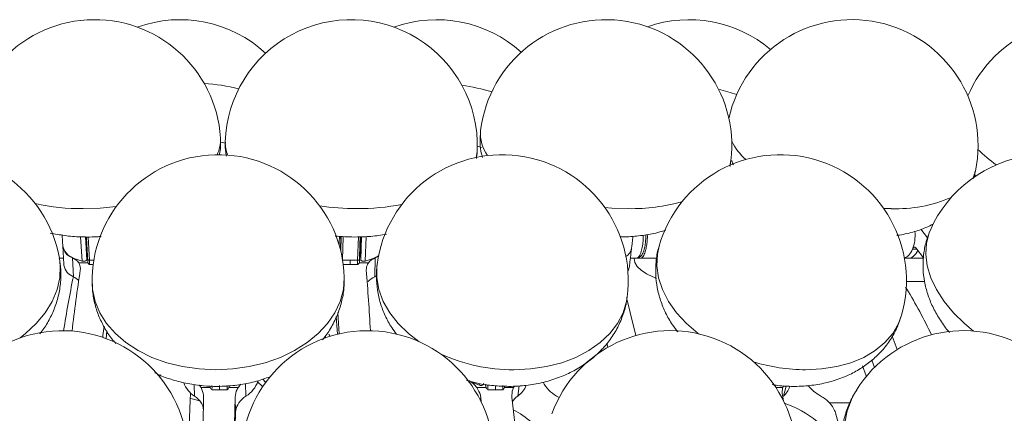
# Model space of a CAD drawing. Header units: millimetres. Extents: x 95 to 591, y 51 to 1119.
# Tile 10 of 12: x 399 to 477, y 910 to 942. Entities that reach past the tile are written whole.
import ezdxf

# ---------------------------------------------------------------- set-up
doc = ezdxf.new("R2010")
doc.units = ezdxf.units.MM

msp = doc.modelspace()

# ---------------------------------------------------------------- linework, layer by layer
at = {"color": 7, "linetype": 'Continuous', "lineweight": 15}
for p, q in [((435.501, 931.622), (435.82, 931.524)), ((455.55, 930.117), (455.619, 930.47)), ((467.731, 926.672), (468.319, 926.662)), ((471.214, 924.348), (470.67, 925.034)), ((404.147, 922.499), (404.031, 924.424)), ((404.409, 924.414), (404.518, 922.613)), ((404.575, 922.93), (404.492, 924.316)), ((404.492, 924.316), (404.497, 924.316)), ((404.624, 924.412), (404.734, 922.573)), ((424.558, 924.316), (424.678, 924.316)), ((424.561, 924.421), (424.682, 924.421)), ((424.683, 924.448), (424.64, 923.404)), ((424.671, 923.277), (424.706, 924.447)), ((424.865, 924.437), (424.809, 922.598)), ((425.752, 924.412), (426.788, 924.447)), ((426.007, 922.573), (426.063, 924.415)), ((426.201, 924.316), (426.266, 924.316)), ((426.224, 922.93), (426.266, 924.316)), ((426.253, 922.613), (426.308, 924.422)), ((426.674, 924.44), (426.615, 922.499)), ((446.87, 924.413), (447.155, 924.42)), ((470.352, 923.446), (470.017, 923.446)), ((402.679, 922.726), (402.337, 922.726)), ((403.474, 921.255), (403.382, 922.77)), ((403.883, 922.368), (404.608, 922.368)), ((404.518, 922.613), (404.575, 922.93)), ((404.575, 922.93), (404.581, 922.93)), ((404.734, 922.573), (405.08, 922.573)), ((424.813, 922.573), (425.408, 922.573)), ((425.408, 922.573), (426.007, 922.573)), ((426.869, 922.368), (426.14, 922.368)), ((426.159, 922.93), (426.224, 922.93)), ((426.253, 922.613), (426.224, 922.93)), ((427.408, 922.77), (427.362, 921.255)), ((427.408, 922.77), (427.667, 922.916)), ((448.106, 922.726), (447.639, 922.726)), ((448.419, 922.726), (448.106, 922.726)), ((449.728, 922.726), (448.419, 922.726)), ((469.373, 922.726), (469.681, 922.726)), ((470.882, 922.726), (469.681, 922.726)), ((405.031, 922.239), (404.726, 922.239)), ((425.412, 922.239), (424.863, 922.239)), ((426.011, 922.239), (425.412, 922.239)), ((427.362, 921.255), (427.536, 921.348)), ((469.533, 920.875), (470.972, 920.875)), ((424.539, 916.721), (424.436, 918.42)), ((406.05, 916.351), (406.126, 916.964)), ((406.682, 916.168), (406.595, 916.13)), ((423.434, 916.555), (423.439, 916.399)), ((423.454, 916.404), (423.459, 916.587)), ((468.407, 916.55), (468.813, 915.491)), ((445.35, 915.46), (445.326, 915.333)), ((445.35, 915.462), (445.373, 915.363)), ((445.843, 915.651), (445.772, 915.976)), ((410.211, 913.499), (410.207, 913.427)), ((418.71, 912.865), (418.488, 913.158)), ((413.061, 911.792), (413.037, 912.707)), ((413.589, 912.46), (414.319, 912.46)), ((415.054, 912.284), (414.454, 912.284)), ((415.654, 912.284), (415.054, 912.284)), ((416.527, 912.46), (415.797, 912.46)), ((415.811, 912.603), (415.809, 912.511)), ((417.124, 912.781), (417.15, 911.792)), ((435.461, 912.46), (436.184, 912.46)), ((435.676, 912.645), (435.694, 912.778)), ((436.167, 912.511), (436.141, 912.711)), ((436.938, 912.284), (436.343, 912.284)), ((437.533, 912.284), (436.938, 912.284)), ((438.374, 912.46), (437.65, 912.46)), ((438.813, 912.588), (438.709, 911.792)), ((459.737, 912.46), (459.186, 912.46)), ((460.002, 912.586), (459.776, 911.792)), ((416.322, 910.452), (416.29, 911.693)), ((435.767, 911.693), (435.736, 911.454)), ((435.811, 911.3), (435.767, 911.693)), ((459.72, 911.693), (459.792, 911.4)), ((463.446, 911.254), (465.059, 911.254)), ((464.389, 908.724), (463.908, 910.452))]:
    msp.add_line(p, q, dxfattribs=at)
at = {"color": 7, "linetype": 'Continuous', "lineweight": 15, "flags": 128}
for points in [[(415.144, 931.931), (415.25, 931.909), (415.532, 931.848)], [(435.396, 930.727), (435.483, 931.161), (435.497, 931.36)], [(474.833, 929.122), (474.894, 929.259), (475.008, 929.636)], [(404.24, 926.662), (405.573, 926.707), (406.866, 926.835)], [(445.612, 926.752), (446.171, 926.707), (447.491, 926.662)], [(471.405, 924.899), (471.344, 924.75), (471.121, 923.921), (471.067, 923.04), (471.184, 922.121), (471.467, 921.181), (471.914, 920.237), (472.516, 919.306), (473.261, 918.404), (474.138, 917.547), (474.868, 916.946)], [(403.875, 924.431), (404.643, 924.412), (405.578, 924.44)], [(424.301, 924.48), (424.562, 924.458), (425.752, 924.412)], [(402.621, 923.687), (402.621, 923.677), (402.746, 923.307), (403.058, 922.974), (403.535, 922.698), (404.147, 922.499)], [(449.914, 923.677), (449.78, 923.04), (449.744, 922.121), (449.883, 921.181), (450.194, 920.237), (450.672, 919.306), (451.307, 918.404), (452.09, 917.547), (453.005, 916.751), (453.029, 916.732)], [(470.017, 923.446), (470.043, 923.499), (470.073, 923.542), (470.104, 923.574), (470.138, 923.593), (470.173, 923.599), (470.207, 923.593), (470.241, 923.574), (470.273, 923.542)], [(470.273, 923.542), (470.895, 922.758), (470.919, 922.726)], [(399.226, 916.404), (399.667, 916.751), (400.519, 917.547), (401.228, 918.404), (401.781, 919.306), (402.17, 920.237), (402.386, 921.181), (402.425, 922.121), (402.353, 922.738)], [(404.518, 922.613), (404.505, 922.582), (404.477, 922.553), (404.436, 922.528), (404.385, 922.508), (404.327, 922.495), (404.266, 922.488), (404.204, 922.49), (404.147, 922.499)], [(404.598, 922.639), (404.599, 922.633), (404.605, 922.619), (404.616, 922.606), (404.633, 922.595), (404.654, 922.586), (404.678, 922.579), (404.706, 922.574), (404.734, 922.573)], [(426.007, 922.573), (426.036, 922.574), (426.064, 922.579), (426.089, 922.586), (426.111, 922.595), (426.129, 922.606), (426.141, 922.619), (426.148, 922.633), (426.15, 922.643)], [(426.615, 922.499), (426.557, 922.49), (426.495, 922.488), (426.434, 922.495), (426.377, 922.508), (426.327, 922.528), (426.289, 922.553), (426.264, 922.582), (426.253, 922.613)], [(426.615, 922.499), (427.248, 922.698), (427.667, 922.916)], [(449.422, 921.255), (448.91, 921.496), (448.489, 921.775), (448.177, 922.081), (447.988, 922.399), (447.931, 922.714), (447.932, 922.726)], [(427.555, 922.239), (427.541, 922.121), (427.531, 921.181), (427.699, 920.237), (428.041, 919.306), (428.551, 918.404), (429.22, 917.547), (430.037, 916.751), (430.865, 916.112)], [(447.443, 921.688), (447.489, 921.775), (447.551, 921.995)], [(414.762, 913.874), (416.096, 913.937), (417.409, 914.125), (418.679, 914.435), (419.882, 914.861), (420.997, 915.396), (422.004, 916.029), (422.885, 916.751), (423.624, 917.547), (424.209, 918.404), (424.628, 919.306), (424.875, 920.237), (424.944, 921.181), (424.943, 921.207)], [(404.95, 920.683), (404.982, 920.237), (405.18, 919.306), (405.552, 918.404), (406.091, 917.547), (406.789, 916.751), (407.632, 916.029), (408.606, 915.396), (409.693, 914.861), (410.874, 914.435), (412.127, 914.125), (413.431, 913.937), (414.762, 913.874)], [(438.394, 913.874), (439.707, 913.937), (440.98, 914.125), (442.191, 914.435), (443.318, 914.861), (444.34, 915.396), (445.239, 916.029), (446, 916.751), (446.609, 917.547), (447.055, 918.404), (447.329, 919.306), (447.387, 919.651)], [(447.359, 919.497), (447.636, 918.429), (448.077, 916.594)], [(424.309, 918.114), (424.379, 917.04), (424.401, 916.688)], [(461.541, 913.874), (462.801, 913.937), (464.003, 914.125), (465.125, 914.435), (466.147, 914.861), (467.051, 915.396), (467.821, 916.029), (468.444, 916.751), (468.907, 917.547), (469.153, 918.213)], [(405.889, 917.332), (405.801, 916.583), (405.785, 916.445)], [(466.997, 914.056), (466.792, 914.635), (466.786, 914.653)], [(466.063, 914.181), (466.349, 913.398), (466.362, 913.36)], [(410.328, 913.282), (410.334, 913.398), (410.339, 913.494)], [(418.073, 912.918), (418.421, 912.57), (418.468, 912.519)], [(434.977, 912.936), (434.993, 912.927), (435.676, 912.645)], [(436.004, 912.774), (436.002, 912.763), (435.985, 912.722), (435.954, 912.686), (435.911, 912.658), (435.858, 912.639), (435.799, 912.63), (435.737, 912.632), (435.676, 912.645)], [(438.374, 912.46), (438.417, 912.539), (438.444, 912.584)], [(459.737, 912.46), (459.766, 912.539), (459.799, 912.613)], [(465.565, 912.252), (465.228, 911.638), (464.838, 910.624), (464.613, 909.544), (464.557, 908.419), (464.67, 907.268), (464.951, 906.111), (465.395, 904.971), (465.993, 903.866), (466.735, 902.816), (467.608, 901.841), (468.596, 900.958), (469.681, 900.182), (470.845, 899.527), (472.066, 899.005), (473.323, 898.626), (474.592, 898.395), (475.853, 898.318)], [(412.761, 912.026), (412.732, 911.438), (412.64, 909.391), (412.552, 907.261), (412.47, 905.055)], [(412.74, 911.604), (412.77, 911.598), (413.478, 911.422)], [(413.592, 900.673), (413.619, 902.517), (413.658, 904.927), (413.699, 907.263), (413.743, 909.52), (413.791, 911.693)], [(416.29, 911.693), (416.243, 909.52), (416.198, 907.263), (416.157, 904.927), (416.118, 902.517), (416.09, 900.585)], [(416.142, 900.576), (416.158, 901.642), (416.195, 903.954), (416.235, 906.197), (416.277, 908.364), (416.322, 910.452)]]:
    msp.add_lwpolyline(points, dxfattribs=at)
at = {"color": 7, "linetype": 'Continuous', "lineweight": 15}
for centre, radius, start, end in [((405.145, 931.662), 10, 3.45359, 183.45359), ((411.918, 931.662), 10, 47.22144, 109.7948), ((425.501, 931.662), 10, 358.26927, 178.26927), ((432.274, 931.662), 10, 47.87077, 109.7948), ((445.69, 931.662), 10, 353.15509, 173.15509), ((452.297, 931.662), 10, 49.76486, 109.28783), ((465.215, 931.662), 10, 348.31023, 167.48513), ((483.595, 931.662), 10, 343.89789, 156.77795), ((412.573, 919.244), 17.41, 76.68503, 85.83957), ((431.647, 918.438), 18.202, 74.04372, 81.68008), ((450.067, 916.617), 20.039, 72.53582, 76.81601), ((438.693, 932.606), 2.942, 175.16695, 215.9816), ((412.398, 932.134), 2.731, 334.18818, 2.73754), ((418.142, 931.897), 2.637, 178.54949, 201.8233), ((460.228, 934.33), 5.1, 207.00914, 227.63335), ((392.515, 920.945), 10, 10.32799, 190.32799), ((414.947, 920.945), 10, 1.49949, 181.49949), ((437.471, 920.945), 10, 352.56344, 172.56344), ((459.533, 920.945), 10, 344.14464, 164.14464), ((480.59, 920.945), 10, 336.70759, 156.70759), ((482.427, 938.471), 10.13, 224.57631, 235.31571), ((404.161, 944.401), 17.739, 257.85601, 270.25483), ((447.675, 942.026), 15.365, 269.31205, 285.32714), ((468.749, 937.555), 10.902, 267.73867, 293.43126), ((425.94, 946.344), 19.682, 261.38796, 270.04314), ((426.009, 945.2), 18.538, 269.83047, 280.88173), ((404.655, 939.771), 15.359, 267.08937, 273.44107), ((403.751, 924.284), 0.741, 2.47118, 9.99848), ((425.746, 939.771), 15.359, 264.31317, 270), ((425.746, 939.771), 15.359, 270, 273.89042), ((427.592, 924.29), 1.326, 174.35064, 178.89402), ((446.664, 939.771), 15.359, 270.69654, 271.83421), ((403.756, 923.856), 1.148, 188.4505, 251.00244), ((446.786, 923.678), 0.962, 301.33546, 349.93879), ((446.771, 923.688), 0.978, 301.77241, 349.50184), ((402.796, 921.53), 1.372, 37.62681, 64.70762), ((402.898, 922.452), 1.841, 353.36083, 3.78321), ((429.073, 922.452), 3.667, 178.10249, 183.32778), ((429.671, 922.452), 3.666, 178.10209, 183.32819), ((428.054, 921.343), 1.567, 114.3653, 139.15928), ((448.421, 922.825), 0.0985, 179.13601, 269.06394), ((403.859, 922.35), 1.161, 188.84479, 250.60807), ((535.488, 901.628), 133.016, 171.27613, 173.38678), ((167.285, 901.876), 260.174, 3.32705, 4.39249), ((493.676, 902.809), 92.087, 168.43961, 171.14933), ((402.795, 919.875), 1.538, 44.91506, 63.8), ((428.027, 919.799), 1.601, 114.53492, 137.75927), ((448.148, 918.002), 3.493, 63.35006, 68.62299), ((430.476, 896.922), 45.54, 25.67117, 30.86277), ((402.565, 906.978), 10, 10.26216, 190.26216), ((426.793, 906.978), 10, 354.82038, 174.82038), ((450.822, 906.978), 10, 340.19536, 160.19536), ((474.061, 906.978), 10, 328.17165, 148.17165), ((425.149, 917.649), 1.715, 213.48145, 220.52589), ((438.362, 927.769), 13.895, 245.39991, 270.13028), ((461.607, 928.19), 14.317, 252.94605, 269.7373), ((416.107, 913.585), 2.074, 300.19479, 342.98844), ((433.618, 911.021), 2.338, 37.98264, 59.2007), ((414.137, 913.517), 2.033, 199.61, 238.0472), ((412.199, 911.61), 1.63, 31.42207, 40.77612), ((406.446, 912.45), 8.009, 358.81274, 1.27021), ((407.046, 912.45), 8.009, 358.8128, 1.27023), ((407.645, 912.45), 8.01, 358.81293, 1.2701), ((416.187, 912.978), 0.348, 259.23445, 287.15676), ((418.023, 911.463), 1.798, 134.93733, 146.35592), ((438.286, 912.483), 2.119, 173.20519, 179.2391), ((437.946, 912.45), 1.612, 173.67515, 185.91039), ((438.541, 912.45), 1.612, 173.67625, 185.90992), ((439.136, 912.45), 1.612, 173.67568, 185.91049), ((437.69, 913.28), 1.804, 304.41065, 339.32592), ((443.11, 914.149), 2.702, 207.54734, 240.74136), ((458.839, 912.937), 1.48, 309.28752, 343.79021), ((464.426, 914.864), 3.503, 219.82245, 241.27717), ((412.032, 910.215), 1.883, 33.51209, 56.89013), ((418.235, 910.072), 2.034, 122.24912, 144.44647), ((184.817, 883.407), 255.002, 3.88851, 6.36842), ((439.658, 910.455), 1.639, 125.36582, 146.94985), ((440.331, 909.345), 2.848, 54.45257, 59.20002), ((461.23, 909.085), 3.1, 44.39744, 60.80992), ((434.643, 903.745), 7.883, 36.41987, 61.90163), ((456.944, 902.961), 8.765, 31.43454, 70.76834)]:
    msp.add_arc(centre, radius, start, end, dxfattribs=at)
for centre, start_param, end_param in [((469.23, 924.551), 4.061503, 4.88485), ((469.23, 924.551), 3.283603, 4.061503), ((469.681, 924.551), 3.141593, 3.995494)]:
    msp.add_ellipse(centre, major_axis=(0, 1.825), ratio=0.542562, start_param=start_param, end_param=end_param, dxfattribs=at)
for points, knots in [([(435.763, 932.842), (435.742, 932.535), (435.699, 931.915), (435.771, 931.201), (435.885, 930.819), (435.91, 930.734)], [0, 0, 0, 0, 0.434252, 0.87413, 1, 1, 1, 1]), ([(415.032, 930.896), (415.065, 931.068), (415.152, 931.514), (415.13, 931.97), (415.117, 932.249)], [0, 0, 0, 0, 0.3864666, 1, 1, 1, 1]), ([(415.513, 931.949), (415.506, 931.66), (415.497, 931.285), (415.576, 930.923), (415.594, 930.841)], [0, 0, 0, 0, 0.773421, 1, 1, 1, 1]), ([(435.425, 930.652), (435.432, 930.683), (435.487, 930.915), (435.482, 931.155), (435.478, 931.363)], [0, 0, 0, 0, 0.134761, 1, 1, 1, 1]), ([(455.692, 930.474), (455.722, 930.364), (455.754, 930.251), (455.807, 930.148), (455.809, 930.144)], [0, 0, 0, 0, 0.961005, 1, 1, 1, 1]), ([(474.849, 929.067), (474.865, 929.105), (474.94, 929.286), (474.966, 929.482), (474.987, 929.637)], [0, 0, 0, 0, 0.211677, 1, 1, 1, 1]), ([(468.779, 924.545), (468.792, 924.546), (469.231, 924.589), (470.002, 924.785), (470.959, 925.082), (471.48, 925.353), (471.679, 925.456)], [0, 0, 0, 0, 0.012674, 0.417468, 0.777391, 1, 1, 1, 1]), ([(401.62, 924.73), (402.004, 924.656), (402.784, 924.506), (403.731, 924.427), (404.283, 924.419), (404.417, 924.417)], [0, 0, 0, 0, 0.423044, 0.859373, 1, 1, 1, 1]), ([(446.862, 924.416), (447.029, 924.419), (447.615, 924.427), (448.608, 924.528), (449.641, 924.701), (450.233, 924.893), (450.442, 924.961)], [0, 0, 0, 0, 0.1335366, 0.468181, 0.8117965, 1, 1, 1, 1]), ([(471.394, 924.871), (471.274, 924.552), (471.034, 923.914), (470.864, 922.905), (470.833, 921.886), (470.949, 920.868), (471.206, 919.86), (471.6, 918.868), (472.143, 917.907), (472.602, 917.228), (472.91, 916.894), (472.956, 916.845)], [0, 0, 0, 0, 0.119104, 0.237992, 0.356336, 0.475292, 0.596007, 0.719516, 0.846575, 0.977367, 1, 1, 1, 1]), ([(404.946, 924.419), (405.076, 924.419), (405.319, 924.421), (405.562, 924.445), (405.675, 924.456)], [0, 0, 0, 0, 0.530847, 1, 1, 1, 1]), ([(425.986, 924.417), (426.137, 924.42), (426.704, 924.429), (427.483, 924.49), (428.086, 924.603), (428.29, 924.641)], [0, 0, 0, 0, 0.193016, 0.725991, 1, 1, 1, 1]), ([(448.106, 922.726), (448.185, 922.756), (448.327, 922.811), (448.5, 923.2), (448.607, 923.674), (448.663, 924.139), (448.663, 924.434), (448.663, 924.552)], [0, 0, 0, 0, 0.2961104, 0.5365078, 0.7286501, 0.891586, 1, 1, 1, 1]), ([(448.322, 922.826), (448.361, 922.834), (448.469, 922.856), (448.626, 923.078), (448.759, 923.483), (448.833, 923.928), (448.866, 924.298), (448.86, 924.52), (448.859, 924.589)], [0, 0, 0, 0, 0.151254, 0.419816, 0.634984, 0.787333, 0.933396, 1, 1, 1, 1]), ([(448.983, 924.613), (448.985, 924.531), (448.992, 924.287), (448.956, 923.885), (448.877, 923.414), (448.736, 922.986), (448.591, 922.792), (448.48, 922.732), (448.439, 922.728), (448.419, 922.726)], [0, 0, 0, 0, 0.073869, 0.221664, 0.374453, 0.587816, 0.851727, 0.925987, 1, 1, 1, 1]), ([(449.933, 923.7), (449.91, 923.635), (449.771, 923.238), (449.665, 922.471), (449.625, 921.427), (449.748, 920.388), (450.012, 919.368), (450.422, 918.381), (450.884, 917.543), (451.256, 917.067), (451.401, 916.881)], [0, 0, 0, 0, 0.0287472, 0.1744094, 0.3186497, 0.4625595, 0.6073307, 0.7541223, 0.9038749, 1, 1, 1, 1]), ([(400.801, 916.733), (400.908, 916.868), (401.241, 917.286), (401.672, 918.059), (402.1, 919.063), (402.381, 920.135), (402.488, 921.247), (402.47, 922.123), (402.363, 922.61), (402.334, 922.741)], [0, 0, 0, 0, 0.079779, 0.247522, 0.411927, 0.590944, 0.765757, 0.936538, 1, 1, 1, 1]), ([(403.883, 922.368), (403.952, 922.221), (404.039, 922.038), (404.016, 921.842), (404.011, 921.803)], [0, 0, 0, 0, 0.799547, 1, 1, 1, 1]), ([(404.598, 922.639), (404.6, 922.603), (404.604, 922.526), (404.603, 922.44), (404.603, 922.394)], [0, 0, 0, 0, 0.469157, 1, 1, 1, 1]), ([(404.726, 922.239), (404.726, 922.239), (404.7, 922.259), (404.648, 922.299), (404.621, 922.345), (404.608, 922.368)], [0, 0, 0, 0, 0.008072, 0.517855, 1, 1, 1, 1]), ([(426.14, 922.368), (426.125, 922.345), (426.095, 922.299), (426.039, 922.259), (426.012, 922.239), (426.011, 922.239)], [0, 0, 0, 0, 0.482149, 0.991916, 1, 1, 1, 1]), ([(426.148, 922.395), (426.148, 922.414), (426.147, 922.481), (426.148, 922.569), (426.15, 922.627), (426.15, 922.643)], [0, 0, 0, 0, 0.226254, 0.785951, 1, 1, 1, 1]), ([(426.695, 921.803), (426.707, 921.96), (426.722, 922.156), (426.844, 922.332), (426.869, 922.368)], [0, 0, 0, 0, 0.799512, 1, 1, 1, 1]), ([(427.56, 922.244), (427.528, 921.909), (427.462, 921.222), (427.559, 920.182), (427.792, 919.148), (428.177, 918.155), (428.608, 917.334), (428.954, 916.879), (429.082, 916.71)], [0, 0, 0, 0, 0.171551, 0.351616, 0.531014, 0.711109, 0.89318, 1, 1, 1, 1]), ([(423.214, 916.244), (423.222, 916.253), (423.471, 916.526), (423.88, 917.168), (424.401, 918.16), (424.751, 919.24), (424.939, 920.259), (424.933, 920.913), (424.93, 921.199)], [0, 0, 0, 0, 0.006769, 0.20546, 0.421847, 0.633348, 0.83992, 1, 1, 1, 1]), ([(404.97, 920.683), (404.972, 920.491), (404.977, 919.943), (405.158, 919.055), (405.489, 918.045), (405.974, 917.096), (406.425, 916.398), (406.748, 916.049), (406.826, 915.964)], [0, 0, 0, 0, 0.111566, 0.317512, 0.522115, 0.726894, 0.933319, 1, 1, 1, 1]), ([(469.453, 920.442), (469.458, 920.438), (469.513, 920.387), (469.542, 920.333), (469.568, 920.283)], [0, 0, 0, 0, 0.087051, 1, 1, 1, 1]), ([(437.979, 912.556), (438.235, 912.561), (438.921, 912.574), (440.027, 912.71), (441.27, 913), (442.462, 913.434), (443.576, 914.009), (444.55, 914.69), (445.375, 915.451), (446.074, 916.291), (446.658, 917.232), (447.086, 918.264), (447.321, 919.076), (447.361, 919.541), (447.369, 919.644)], [0, 0, 0, 0, 0.057434, 0.153354, 0.250127, 0.347452, 0.444783, 0.541337, 0.626281, 0.709606, 0.800216, 0.888756, 0.975346, 1, 1, 1, 1]), ([(460.638, 912.556), (460.893, 912.561), (461.576, 912.574), (462.671, 912.716), (463.895, 913.021), (465.011, 913.462), (466.001, 914.012), (466.854, 914.643), (467.626, 915.392), (468.287, 916.255), (468.816, 917.198), (469.035, 917.865), (469.139, 918.183)], [0, 0, 0, 0, 0.067342, 0.180171, 0.294025, 0.407638, 0.507585, 0.605301, 0.701027, 0.80527, 0.906955, 1, 1, 1, 1]), ([(409.929, 913.636), (410.015, 913.591), (410.457, 913.361), (411.329, 913.064), (412.532, 912.753), (413.716, 912.59), (414.748, 912.545), (415.787, 912.577), (416.894, 912.708), (418.087, 912.965), (418.821, 913.237), (419.159, 913.361)], [0, 0, 0, 0, 0.0313754, 0.1615678, 0.2931561, 0.4255929, 0.5362908, 0.6167781, 0.750614, 0.8852634, 1, 1, 1, 1]), ([(434.647, 913.031), (434.938, 912.95), (435.638, 912.756), (436.759, 912.593), (437.581, 912.568), (437.979, 912.556)], [0, 0, 0, 0, 0.269078, 0.646434, 1, 1, 1, 1]), ([(413.589, 912.46), (413.678, 912.26), (413.789, 912.01), (413.79, 911.746), (413.791, 911.693)], [0, 0, 0, 0, 0.799512, 1, 1, 1, 1]), ([(414.454, 912.284), (414.454, 912.284), (414.425, 912.312), (414.367, 912.366), (414.335, 912.429), (414.319, 912.46)], [0, 0, 0, 0, 0.008078, 0.517888, 1, 1, 1, 1]), ([(415.797, 912.46), (415.78, 912.429), (415.744, 912.366), (415.684, 912.312), (415.654, 912.284), (415.654, 912.284)], [0, 0, 0, 0, 0.482112, 0.9919, 1, 1, 1, 1]), ([(416.29, 911.693), (416.319, 911.905), (416.355, 912.171), (416.498, 912.411), (416.527, 912.46)], [0, 0, 0, 0, 0.7995, 1, 1, 1, 1]), ([(435.461, 912.46), (435.577, 912.26), (435.722, 912.01), (435.759, 911.746), (435.767, 911.693)], [0, 0, 0, 0, 0.799516, 1, 1, 1, 1]), ([(436.343, 912.284), (436.342, 912.284), (436.31, 912.312), (436.246, 912.366), (436.204, 912.429), (436.184, 912.46)], [0, 0, 0, 0, 0.008077, 0.517894, 1, 1, 1, 1]), ([(437.65, 912.46), (437.637, 912.429), (437.611, 912.366), (437.559, 912.312), (437.533, 912.284), (437.533, 912.284)], [0, 0, 0, 0, 0.482085, 0.991888, 1, 1, 1, 1]), ([(438.245, 911.693), (438.245, 911.905), (438.245, 912.171), (438.352, 912.411), (438.374, 912.46)], [0, 0, 0, 0, 0.799495, 1, 1, 1, 1]), ([(458.889, 912.697), (458.99, 912.678), (459.488, 912.587), (460.075, 912.561), (460.556, 912.557), (460.638, 912.556)], [0, 0, 0, 0, 0.174288, 0.858943, 1, 1, 1, 1]), ([(459.72, 911.693), (459.69, 911.905), (459.653, 912.171), (459.723, 912.411), (459.737, 912.46)], [0, 0, 0, 0, 0.799499, 1, 1, 1, 1]), ([(465.593, 912.26), (465.478, 912.082), (465.161, 911.588), (464.792, 910.694), (464.483, 909.608), (464.329, 908.485), (464.324, 907.343), (464.469, 906.197), (464.761, 905.062), (465.199, 903.953), (465.776, 902.886), (466.487, 901.878), (467.322, 900.945), (468.267, 900.104), (469.309, 899.369), (470.433, 898.754), (471.621, 898.269), (472.854, 897.927), (474.004, 897.744), (474.736, 897.724), (475.046, 897.715)], [0, 0, 0, 0, 0.031085, 0.086484, 0.141685, 0.196915, 0.252393, 0.308299, 0.364772, 0.421881, 0.47962, 0.537934, 0.596732, 0.655915, 0.715412, 0.775171, 0.835155, 0.895323, 0.955601, 1, 1, 1, 1]), ([(413.77, 910.715), (413.756, 910.838), (413.736, 911.026), (413.637, 911.195), (413.602, 911.254)], [0, 0, 0, 0, 0.650649, 1, 1, 1, 1]), ([(416.581, 911.254), (416.477, 911.056), (416.342, 910.796), (416.326, 910.518), (416.322, 910.452)], [0, 0, 0, 0, 0.763363, 1, 1, 1, 1]), ([(463.446, 911.254), (463.598, 911.056), (463.797, 910.796), (463.887, 910.518), (463.908, 910.452)], [0, 0, 0, 0, 0.763357, 1, 1, 1, 1])]:
    msp.add_open_spline(points, degree=3, knots=knots, dxfattribs=at)
for points in [[(455.543, 930.021), (455.599, 930.475)], [(474.934, 929.377), (475.039, 929.227)], [(402.568, 924.565), (402.621, 923.687)], [(404.491, 924.412), (404.598, 922.639)], [(424.541, 923.766), (424.562, 924.457)], [(424.683, 924.448), (424.64, 923.405)], [(426.15, 922.643), (426.204, 924.418)], [(447.733, 923.51), (447.849, 924.472)], [(402.621, 923.687), (402.712, 922.171)], [(447.551, 921.995), (447.733, 923.51)], [(404.608, 922.368), (404.604, 922.404)], [(426.147, 922.404), (426.14, 922.368)], [(414.319, 912.46), (414.31, 912.511)], [(415.809, 912.511), (415.797, 912.46)], [(436.184, 912.46), (436.167, 912.511)], [(437.654, 912.511), (437.65, 912.46)]]:
    msp.add_open_spline(points, degree=1, dxfattribs=at)

doc.saveas('drawing.dxf')
